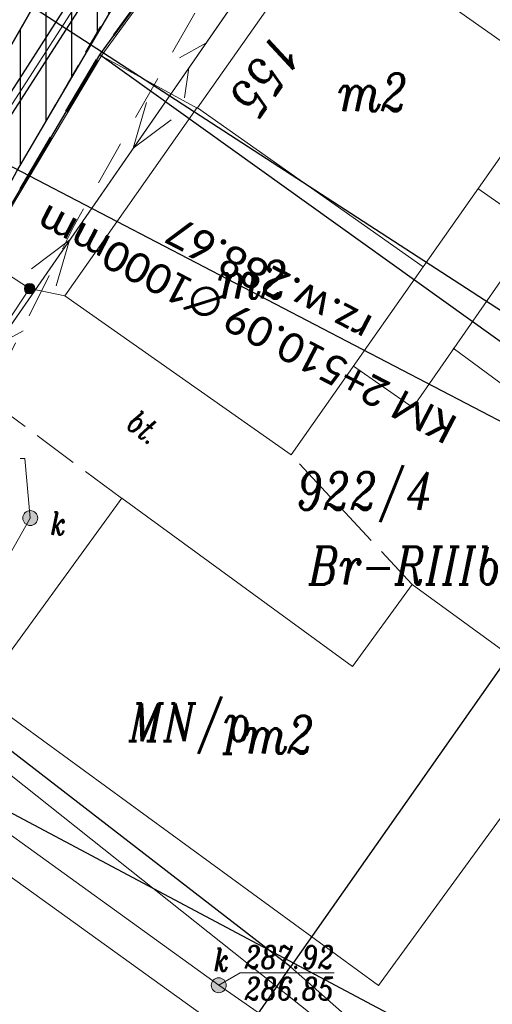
# Model space of a CAD drawing. Header units: metres. Extents: x -1 to 7476305, y 0 to 5497191.
# Tile 89 of 115: x 7475251 to 7475267, y 5497001 to 5497034. Entities that reach past the tile are written whole.
import ezdxf
from ezdxf.enums import TextEntityAlignment as Align

# ---------------------------------------------------------------- set-up
doc = ezdxf.new("R2010")
doc.units = ezdxf.units.M
for name, pattern in [('420-500', [1.5, 1, -0.5]), ('EGBO02-500', [2.5, 1.5, -1]), ('KTCR02-500', [1.5, 1, -0.5]), ('KTJZ01-500', [2, 1.5, -0.5])]:
    doc.linetypes.add(name, pattern=pattern)
for name, color, linetype in [('C-DROGI-SYTUACJA', 7, 'Continuous'), ('C-DROGI-SYTUACJA-ETYKIETY', 7, 'Continuous'), ('C-SIECI-RURY', 150, 'Continuous'), ('C-SIECI-STRUKTURY-ETYKIETY', 154, 'Continuous'), ('D_chodnik do przełożenia', 3, 'Continuous'), ('D_Granice pasa drogowego', 30, '420-500'), ('D_Skarpa przy palisadach', 7, 'Continuous')]:
    doc.layers.add(name, color=color, linetype=linetype)
doc.layers.add('D_opis', color=7, linetype='Continuous', lineweight=18, plot=False)
for name, color, linetype, lineweight, true_color in [('EGBB01', 7, 'Continuous', 5, 0x0a0909), ('EGBD03', 7, 'Continuous', 5, 0x0a0909), ('EGBD03_11', 7, 'Continuous', 5, 0x0a0909), ('EGBK02', 7, 'Continuous', 5, 0x0a0909), ('EGBO02', 7, 'Continuous', 5, 0x0a0909), ('KTCR02', 7, 'Continuous', 5, 0x0a0909), ('KTJZ01', 7, 'Continuous', 5, 0x0a0909), ('KTKR01', 7, 'Continuous', 5, 0x0a0909), ('KTOK05_01', 7, 'Continuous', 5, 0x0a0909), ('RTPW01', 7, 'Continuous', 5, 0x0a0909), ('suepnn', 7, 'Continuous', 5, 0x0a0909), ('SUPK_01', 7, 'Continuous', 5, 0x0a0909), ('sutp', 7, 'Continuous', 5, 0x0a0909), ('SUUS15_05_K', 7, 'Continuous', 5, 0x0a0909)]:
    doc.layers.add(name, color=color, linetype=linetype, lineweight=lineweight, true_color=true_color)
doc.styles.add('! rom po 1.8mm', font='calibri.ttf', dxfattribs={"height": 0.9})
doc.styles.add('KAMIL', font='calibri.ttf', dxfattribs={"height": 0.75})
doc.styles.add('Style-ITALIC_1250', font='ITALIC_1250.shx')
doc.linetypes.add('KTOK05_01-500', pattern='A,3.75,[13,dgnlstyle-rozp_2015.shx,S=0.002778,R=0,X=0,Y=0],3.75', length=7.5)
doc.dimstyles.new('! 500', dxfattribs={"dimscale": 5, "dimtxt": 0.9, "dimasz": 0.18, "dimexe": 0.08, "dimexo": 0.04, "dimgap": 0.07, "dimtad": 1, "dimzin": 1, "dimtxsty": '! rom po 1.8mm', "dimcen": 0.09, "dimclrd": 256, "dimclre": 256, "dimclrt": 256, "dimazin": 1, "dimtfac": 1, "dimtix": 1, "dimtmove": 1, "dimatfit": 1, "dimfxl": 0.2, "dimlwd": -1, "dimlwe": -1, "dimarcsym": 0})

# ---------------------------------------------------------------- blocks, each defined once
blk = doc.blocks.new('*D107')
at = {"layer": 'D_Skarpa przy palisadach', "transparency": 16777216}
for p, q in [((7475202.219, 5497015.798), (7475239.616, 5497077.7)), ((7475261.652, 5497064.493), (7475239.628, 5497077.798)), ((7475224.163, 5497002.436), (7475202.139, 5497015.741))]:
    blk.add_line(p, q, dxfattribs=at)
at = {"layer": 'D_Skarpa przy palisadach', "lineweight": 30, "transparency": 16777216}
for points in [[(7475239.603, 5497077.708), (7475239.629, 5497077.692), (7475239.662, 5497077.777)], [(7475202.207, 5497015.805), (7475202.232, 5497015.79), (7475202.173, 5497015.721)]]:
    blk.add_solid(points, dxfattribs=at)
at = {"layer": 'Defpoints', "color": 0, "lineweight": 30, "transparency": 16777216}
for p in [(7475239.662, 5497077.777), (7475261.669, 5497064.482), (7475224.18, 5497002.426)]:
    blk.add_point(p, dxfattribs=at)
at = {"layer": 'D_Skarpa przy palisadach', "lineweight": 30, "transparency": 16777216, "insert": (7475219.717, 5497047.474), "char_height": 0.9, "attachment_point": 5, "rotation": 58.8631, "style": '! rom po 1.8mm'}
blk.add_mtext('Miejsce do wymijania sie osób ze szczególnymi potrzebami\\Pdł. 72,50m', dxfattribs=at)
blk = doc.blocks.new('*D131')
at = {"layer": 'D_opis', "transparency": 16777216}
for p, q in [((7475285.085, 5497071.614), (7475313.148, 5497052.057)), ((7475313.064, 5497052.006), (7475266.284, 5496984.879)), ((7475238.202, 5497004.339), (7475266.265, 5496984.782))]:
    blk.add_line(p, q, dxfattribs=at)
at = {"layer": 'D_opis', "lineweight": 30, "transparency": 16777216}
for points in [[(7475313.051, 5497052.014), (7475313.076, 5497051.997), (7475313.115, 5497052.08)], [(7475266.271, 5496984.888), (7475266.296, 5496984.87), (7475266.232, 5496984.805)]]:
    blk.add_solid(points, dxfattribs=at)
at = {"layer": 'Defpoints', "color": 0, "lineweight": 30, "transparency": 16777216}
for p in [(7475285.068, 5497071.625), (7475238.185, 5497004.351), (7475266.232, 5496984.805)]:
    blk.add_point(p, dxfattribs=at)
at = {"layer": 'D_opis', "lineweight": 30, "transparency": 16777216, "insert": (7475288.525, 5497019.243), "char_height": 0.9, "attachment_point": 5, "rotation": 55.1278, "style": '! rom po 1.8mm'}
blk.add_mtext('istn. chodnik do odtworzenia\\Pdł. 82,00m', dxfattribs=at)
blk = doc.blocks.new('SUUS15_05_K')
at = {"layer": 'SUUS15_05_K', "linetype": 'Continuous', "lineweight": 13, "true_color": 0x7a7a7a}
h = blk.add_hatch(color=8, dxfattribs=at)
edge = h.paths.add_edge_path()
edge.add_arc((0, 0), 0.25, 0, 360)
at = {"layer": 'SUUS15_05_K', "color": 36, "linetype": 'Continuous', "lineweight": 13, "true_color": 0x803300}
blk.add_circle((0, 0), 0.25, dxfattribs=at)
blk = doc.blocks.new('MDCP_klauzula')
at = {"layer": 'KTOK05_01', "linetype": 'Continuous', "lineweight": 18}
h = blk.add_hatch(color=252, dxfattribs=at)
edge = h.paths.add_edge_path()
edge.add_arc((7475251.17, 5497024.57), 0.175, 0, 360)
at = {"layer": 'EGBB01', "color": 252, "linetype": 'Continuous', "lineweight": 18, "flags": 128}
for points in [[(7475261.163, 5497036.839), (7475268.679, 5497031.551), (7475264.281, 5497025.301), (7475256.765, 5497030.589), (7475261.163, 5497036.839)], [(7475263.92, 5497014.72), (7475269.546, 5497010.62), (7475262.8, 5497001.363), (7475249.485, 5497011.066), (7475254.242, 5497017.593), (7475261.93, 5497011.99), (7475263.92, 5497014.72)]]:
    blk.add_lwpolyline(points, close=True, dxfattribs=at)
for points in [[(7475256.75, 5497030.6), (7475252.347, 5497024.326), (7475259.885, 5497019.036), (7475264.281, 5497025.301)], [(7475261.962, 5497021.987), (7475263.938, 5497020.614), (7475268.06, 5497026.545), (7475266.11, 5497027.9)], [(7475248.04, 5497006.767), (7475259.884, 5496998.26), (7475256.298, 5496993.268), (7475255.466, 5496993.866), (7475254.043, 5496991.885), (7475244.357, 5496998.842), (7475246.969, 5497002.478), (7475245.637, 5497003.435), (7475248.04, 5497006.78)]]:
    blk.add_lwpolyline(points, dxfattribs=at)
at = {"layer": 'EGBD03', "color": 96, "linetype": 'Continuous', "lineweight": 30}
blk.add_line((7475259.86, 5497001.99), (7475265.057, 5496997.418), dxfattribs=at)
at = {"layer": 'EGBD03', "color": 96, "linetype": 'Continuous', "lineweight": 30, "flags": 128}
for points in [[(7475224.229, 5496974.661), (7475234.774, 5496999.181), (7475244.883, 5497018.143), (7475247.158, 5497021.622), (7475253.509, 5497032.362), (7475263.655, 5497046.357), (7475275.03, 5497059.7), (7475278.404, 5497063.267), (7475280.249, 5497065.127), (7475283.737, 5497068.192)], [(7475281.69, 5497033.1), (7475271.94, 5497019.17), (7475253.509, 5497032.362)], [(7475271.94, 5497019.17), (7475259.86, 5497001.99), (7475243.718, 5497014.441)], [(7475235.81, 5496998.61), (7475250.95, 5496989.06), (7475259.86, 5497001.99)]]:
    blk.add_lwpolyline(points, dxfattribs=at)
at = {"layer": 'EGBO02', "color": 252, "linetype": 'EGBO02-500', "lineweight": 18, "flags": 128}
blk.add_lwpolyline([(7475310.722, 5497088.786), (7475293.365, 5497073.57), (7475280.887, 5497061.635), (7475269.087, 5497050.145), (7475260.656, 5497040.742), (7475252.665, 5497026.697), (7475247.491, 5497016.342), (7475242.529, 5497005.703), (7475231.803, 5496984.157), (7475223.059, 5496966.836), (7475208.823, 5496940.062), (7475188.311, 5496901.265), (7475181.318, 5496888.389), (7475171.576, 5496875.579), (7475162.425, 5496863.399)], dxfattribs=at)
at = {"layer": 'KTCR02', "color": 252, "linetype": 'KTCR02-500', "lineweight": 18, "flags": 128}
blk.add_lwpolyline([(7475318.09, 5497102.78), (7475319.59, 5497101.07), (7475316.43, 5497098.44), (7475313, 5497095.57), (7475302.42, 5497086.74), (7475292.62, 5497078.32), (7475284.25, 5497070.97), (7475282.24, 5497069.06), (7475278.27, 5497065.23), (7475276.37, 5497063.29), (7475271.56, 5497058.19), (7475266.97, 5497052.93), (7475261.4, 5497045.58), (7475256.95, 5497038.97), (7475254.55, 5497035.06), (7475250.74, 5497028.48), (7475249.26, 5497025.96), (7475246.67, 5497021.06), (7475242.67, 5497013.29), (7475239.43, 5497006.85), (7475237.53, 5497003), (7475227.8, 5496982.89)], dxfattribs=at)
at = {"layer": 'KTJZ01', "color": 252, "linetype": 'KTJZ01-500', "lineweight": 18}
for p, q in [((7475252.347, 5497024.326), (7475251.17, 5497024.57)), ((7475254.23, 5497017.59), (7475249.07, 5497021.42)), ((7475263.92, 5497014.72), (7475259.885, 5497019.036))]:
    blk.add_line(p, q, dxfattribs=at)
at = {"layer": 'KTKR01', "color": 252, "linetype": 'Continuous', "lineweight": 18, "flags": 128}
blk.add_lwpolyline([(7475212.28, 5496955.66), (7475218.78, 5496969.22), (7475219.24, 5496970.13), (7475226.16, 5496984.53), (7475235.46, 5497003.82), (7475237.52, 5497008.04), (7475240.69, 5497014.3), (7475241.14, 5497015.22), (7475244.36, 5497021.44), (7475244.83, 5497022.29), (7475247.7, 5497027.63), (7475248.4, 5497028.94), (7475252.58, 5497036.21)], dxfattribs=at)
at = {"layer": 'KTOK05_01', "color": 252, "linetype": 'KTOK05_01-500', "lineweight": 18}
for p, q in [((7475256.756, 5497030.576), (7475253.622, 5497032.291)), ((7475243.493, 5497013.964), (7475264.81, 5496997.034))]:
    blk.add_line(p, q, dxfattribs=at)
at = {"layer": 'KTOK05_01', "color": 252, "linetype": 'Continuous', "lineweight": 18}
blk.add_line((7475249.07, 5497021.42), (7475251.17, 5497024.57), dxfattribs=at)
at = {"layer": 'KTOK05_01', "color": 252, "linetype": 'KTOK05_01-500', "lineweight": 18, "flags": 128}
for points in [[(7475256.892, 5497036.909), (7475253.58, 5497032.34), (7475249.55, 5497025.62), (7475251.17, 5497024.57)], [(7475281.26, 5497032.956), (7475270.872, 5497018.473), (7475265.285, 5497022.586)]]:
    blk.add_lwpolyline(points, dxfattribs=at)
at = {"layer": 'KTOK05_01', "color": 252, "linetype": 'Continuous', "lineweight": 18}
blk.add_circle((7475251.17, 5497024.57), 0.175, dxfattribs=at)
at = {"layer": 'suepnn', "color": 1, "linetype": 'Continuous', "lineweight": 13, "true_color": 0xfa0000, "flags": 128}
for points in [[(7475213.493, 5497043.011), (7475228.438, 5497032.611), (7475243.96, 5497013.85), (7475263.16, 5497041.58), (7475279.69, 5497059.683)], [(7475255.886, 5497030.196), (7475254.621, 5497029.248), (7475255.064, 5497030.765)], [(7475251.234, 5497025.234), (7475252.499, 5497026.182), (7475252.056, 5497024.665)]]:
    blk.add_lwpolyline(points, dxfattribs=at)
at = {"layer": 'SUPK_01', "color": 36, "linetype": 'Continuous', "lineweight": 13, "true_color": 0x803300, "flags": 128}
for points in [[(7475262.66, 5497049.42), (7475249.55, 5497029.14), (7475248.379, 5497029.334)], [(7475264.471, 5496996.507), (7475257.47, 5497001.37), (7475246.75, 5497009.1), (7475251.19, 5497016.93)]]:
    blk.add_lwpolyline(points, dxfattribs=at)
at = {"layer": 'sutp', "color": 30, "linetype": 'Continuous', "lineweight": 13, "true_color": 0xff9100}
for p, q in [((7475243.96, 5497013.85), (7475263.16, 5497041.58)), ((7475257.04, 5497032.742), (7475256.164, 5497032.261)), ((7475256.471, 5497031.92), (7475256.33, 5497030.93)), ((7475250.08, 5497022.688), (7475250.956, 5497023.169))]:
    blk.add_line(p, q, dxfattribs=at)
at = {"layer": 'SUUS15_05_K', "color": 252, "linetype": 'Continuous', "lineweight": 18, "flags": 128}
for points in [[(7475251.19, 5497016.93), (7475251.008, 5497018.909), (7475250.858, 5497018.909)], [(7475257.47, 5497001.37), (7475258.189, 5497001.783), (7475258.339, 5497001.783)]]:
    blk.add_lwpolyline(points, dxfattribs=at)
at = {"layer": 'SUUS15_05_K', "color": 252, "linetype": 'Continuous', "lineweight": 18}
for p in [(7475251.19, 5497016.93), (7475257.47, 5497001.37)]:
    blk.add_blockref('SUUS15_05_K', p, dxfattribs=at)
at = {"layer": 'EGBB01', "color": 252, "linetype": 'Continuous', "lineweight": 18, "style": 'Style-ITALIC_1250', "width": 0.8}
blk.add_text('155', height=1.25, rotation=234.8704, dxfattribs=at).set_placement((7475258.512, 5497031.985), align=Align.CENTER)
for p in [(7475262.614, 5497031.108), (7475258.606, 5497024.869), (7475259.497, 5497009.716)]:
    blk.add_text('m2', height=1.25, dxfattribs=at).set_placement(p, align=Align.MIDDLE_CENTER)
at = {"layer": 'EGBD03', "color": 96, "linetype": 'Continuous', "lineweight": 30, "style": 'Style-ITALIC_1250', "width": 0.8}
blk.add_text('922/4', height=1.25, dxfattribs=at).set_placement((7475260.06, 5497017.206))
at = {"layer": 'EGBD03_11', "color": 252, "linetype": 'Continuous', "lineweight": 18, "style": 'Style-ITALIC_1250', "width": 0.8}
blk.add_text('MN/p', height=1.25, dxfattribs=at).set_placement((7475254.478, 5497009.499))
at = {"layer": 'EGBK02', "color": 252, "linetype": 'Continuous', "lineweight": 18, "style": 'Style-ITALIC_1250', "width": 0.8}
blk.add_text('Br-RIIIb', height=1.25, dxfattribs=at).set_placement((7475260.469, 5497014.72))
at = {"layer": 'KTJZ01', "color": 252, "linetype": 'Continuous', "lineweight": 18, "style": 'Style-ITALIC_1250', "width": 0.8}
blk.add_text('bt.', height=0.75, rotation=323.4154, dxfattribs=at).set_placement((7475254.325, 5497019.98))
at = {"layer": 'SUUS15_05_K', "color": 36, "linetype": 'Continuous', "lineweight": 13, "true_color": 0x803300, "style": 'Style-ITALIC_1250', "width": 0.8}
for s, p in [('k', (7475251.87, 5497016.372)), ('k', (7475257.306, 5497001.842)), ('%%u287.92%%U', (7475258.339, 5497001.933))]:
    blk.add_text(s, height=0.75, dxfattribs=at).set_placement(p)
blk.add_text('%%o286.85%%O', height=0.75, dxfattribs=at).set_placement((7475258.339, 5497001.633), align=Align.TOP_LEFT)

msp = doc.modelspace()

# ---------------------------------------------------------------- hatches: boundary and pattern name
at = {"layer": 'D_chodnik do przełożenia', "lineweight": 30}
h = msp.add_hatch(dxfattribs=at)
h.set_pattern_fill('ANSI31', color=3, scale=0.27, angle=45)
h.paths.add_polyline_path([(7475265.36, 5497054.54), (7475264.22, 5497053.018), (7475259.57, 5497046.81), (7475255.06, 5497040.12), (7475252.58, 5497036.21), (7475248.314, 5497028.78), (7475244.36, 5497021.44), (7475240.69, 5497014.3), (7475237.52, 5497008.04), (7475236.215, 5497005.367), (7475238.213, 5497004.404), (7475241.05, 5497010.07), (7475244.67, 5497017.175), (7475247.44, 5497022.39), (7475250.74, 5497028.48), (7475255.75, 5497037.015), (7475259.702, 5497043.057), (7475261.4, 5497045.58), (7475266.97, 5497052.93), (7475271.56, 5497058.19), (7475278.27, 5497065.23), (7475283.245, 5497070.015), (7475284.274, 5497070.994), (7475285.039, 5497071.671), (7475283.49, 5497073.209), (7475281.29, 5497071.24), (7475274.82, 5497064.93), (7475270, 5497059.8)])

# ---------------------------------------------------------------- linework, layer by layer
at = {"layer": 'D_chodnik do przełożenia', "lineweight": 30, "flags": 128}
msp.add_lwpolyline([(7475252.58, 5497036.21), (7475248.314, 5497028.78), (7475244.36, 5497021.44), (7475240.69, 5497014.3), (7475237.52, 5497008.04), (7475236.215, 5497005.367), (7475238.213, 5497004.404), (7475241.05, 5497010.07), (7475244.67, 5497017.175), (7475247.44, 5497022.39), (7475250.74, 5497028.48), (7475255.75, 5497037.015)], dxfattribs=at)
at = {"layer": 'D_Granice pasa drogowego', "lineweight": 50, "ltscale": 2, "flags": 128}
msp.add_lwpolyline([(7474871.194, 5496602.021), (7474875.844, 5496605.985), (7474886.51, 5496614.328), (7474893.187, 5496619.551), (7474906.364, 5496629.859), (7474908.002, 5496630.38), (7474914.804, 5496638.74), (7474928.905, 5496651.777), (7474946.406, 5496669.552), (7474957.321, 5496680.639), (7474994.148, 5496718.045), (7475014.642, 5496738.841), (7475028.014, 5496750.844), (7475033.755, 5496755.998), (7475037.841, 5496759.479), (7475046.672, 5496767.002), (7475050.423, 5496770.198), (7475056.626, 5496775.2), (7475065.197, 5496781.478), (7475069.506, 5496784.668), (7475083.953, 5496795.64), (7475091.313, 5496801.229), (7475097.69, 5496806.073), (7475103.398, 5496810.407), (7475110.576, 5496816.081), (7475114.68, 5496819.326), (7475120.064, 5496824.042), (7475130.991, 5496833.37), (7475144.36, 5496846.35), (7475159.914, 5496864.742), (7475165.321, 5496871.433), (7475168.549, 5496875.377), (7475175.09, 5496884.328), (7475189.457, 5496903.989), (7475193.179, 5496911.075), (7475198.108, 5496920.456), (7475202.904, 5496929.586), (7475209.984, 5496944.676), (7475224.229, 5496974.661), (7475228.871, 5496985.456), (7475234.774, 5496999.181), (7475235.211, 5497000), (7475244.883, 5497018.143), (7475247.158, 5497021.622), (7475253.509, 5497032.362), (7475263.655, 5497046.357), (7475275.03, 5497059.7), (7475278.404, 5497063.267), (7475280.249, 5497065.127), (7475283.737, 5497068.192), (7475289.77, 5497074.68), (7475292.049, 5497076.649), (7475298.288, 5497082.039), (7475318.081, 5497097.784), (7475318.6, 5497101.12), (7475308.342, 5497109.277), (7475299.764, 5497105.915), (7475300.031, 5497102.685), (7475290.434, 5497094.878), (7475285.765, 5497091.08), (7475277.631, 5497083.259), (7475263.588, 5497069.572), (7475259.571, 5497065.54), (7475255.16, 5497060.7), (7475248.447, 5497051.193), (7475241.071, 5497040.575), (7475236.851, 5497034.5), (7475232.87, 5497026.192), (7475228.603, 5497017.286), (7475222.129, 5497003.773), (7475221.6, 5497002.67), (7475223.058, 5497002.07), (7475222.491, 5496999.056), (7475222.104, 5496998.239), (7475217.488, 5496988.479), (7475214.662, 5496982.503), (7475211.997, 5496976.871), (7475210.402, 5496973.497), (7475207.108, 5496966.534), (7475200.594, 5496952.761), (7475195.041, 5496942.357), (7475186.706, 5496926.741), (7475181.863, 5496917.665), (7475180.812, 5496915.697), (7475174.258, 5496906.159), (7475161.354, 5496887.311), (7475156.287, 5496881.059), (7475137.148, 5496857.357), (7475129.378, 5496848.794), (7475126.377, 5496845.473), (7475122.357, 5496841.906), (7475113.346, 5496833.897), (7475108.201, 5496829.327), (7475103.572, 5496825.562), (7475101.251, 5496823.675), (7475097.151, 5496820.343), (7475092.412, 5496817.061), (7475083.189, 5496810.712), (7475063.35, 5496796.429), (7475055.25, 5496790.597), (7475035.25, 5496773.04), (7475032.26, 5496770.67), (7475010.572, 5496750.962), (7475002.025, 5496743.149), (7474993.311, 5496735.182), (7474991.33, 5496733.29), (7474987.11, 5496729.262), (7474981.728, 5496724.125), (7474978.688, 5496721.224), (7474975.041, 5496717.744), (7474967.615, 5496710.352), (7474955.357, 5496698.026), (7474948.808, 5496691.442), (7474943.173, 5496685.776), (7474941.426, 5496684.019), (7474940.056, 5496682.642), (7474939.655, 5496682.287), (7474931.483, 5496675.053), (7474923.147, 5496667.674), (7474919.881, 5496664.783), (7474908.976, 5496655.13), (7474905.9, 5496652.407), (7474901.86, 5496653.48)], dxfattribs=at)

# ---------------------------------------------------------------- dimensions: what is measured, and where the dimension line sits
at = {"layer": 'D_opis', "lineweight": 30}
dim = msp.add_aligned_dim(p1=(7475285.068, 5497071.625), p2=(7475238.185, 5497004.351), distance=34.186, text='istn. chodnik do odtworzenia\\Pdł. <>m', dimstyle='! 500', override={"dimscale": 0.5}, dxfattribs=at)
dim.commit()
dim.dimension.update_dxf_attribs({"geometry": '*D131', "text_midpoint": (7475288.525, 5497019.243)})
at = {"layer": 'D_Skarpa przy palisadach', "color": 18, "lineweight": 30, "true_color": 0x000000}
dim = msp.add_aligned_dim(p1=(7475224.18, 5497002.426), p2=(7475261.669, 5497064.482), distance=25.711, text='Miejsce do wymijania sie osób ze szczególnymi potrzebami\\Pdł. <>m', dimstyle='! 500', override={"dimscale": 0.5}, dxfattribs=at)
dim.commit()
dim.dimension.update_dxf_attribs({"geometry": '*D107', "text_midpoint": (7475219.717, 5497047.474)})

# ---------------------------------------------------------------- next in the draw order: block references
at = {"layer": 'RTPW01', "color": 18, "lineweight": 30, "true_color": 0x000000}
msp.add_blockref('MDCP_klauzula', (0, 0), dxfattribs=at)

# ---------------------------------------------------------------- next in the draw order: linework, layer by layer
at = {"layer": 'C-DROGI-SYTUACJA', "color": 7, "linetype": 'Continuous', "lineweight": 30}
msp.add_polyline3d([(7475212.28, 5496955.66, 288.755), (7475218.78, 5496969.22, 288.714), (7475219.24, 5496970.13, 288.714), (7475226.16, 5496984.53, 288.65), (7475235.46, 5497003.82, 288.534), (7475237.52, 5497008.04, 288.627), (7475240.69, 5497014.3, 288.559), (7475241.14, 5497015.22, 288.549), (7475244.36, 5497021.44, 288.564), (7475244.83, 5497022.29, 288.561), (7475247.7, 5497027.63, 288.539), (7475248.4, 5497028.94, 288.523), (7475252.58, 5497036.21, 288.506)], dxfattribs=at)
at = {"layer": 'C-DROGI-SYTUACJA-ETYKIETY', "color": 1, "linetype": 'Continuous', "lineweight": -3}
for p, q in [((7475248.193, 5497035.955), (7475281.75, 5497014.185)), ((7475236.767, 5497014.427), (7475272.099, 5496995.675))]:
    msp.add_line(p, q, dxfattribs=at)
at = {"layer": 'C-SIECI-RURY', "color": 150, "linetype": 'Continuous', "lineweight": 30}
for p, q in [((7475249.652, 5497029.722), (7475262.127, 5497049.103)), ((7475250.003, 5497029.496), (7475262.479, 5497048.876))]:
    msp.add_line(p, q, dxfattribs=at)
at = {"layer": 'C-SIECI-STRUKTURY-ETYKIETY', "color": 154, "linetype": 'Continuous', "lineweight": -3}
msp.add_line((7475249.543, 5497029.168, 288.673), (7475267.287, 5497019.94, 288.673), dxfattribs=at)

# ---------------------------------------------------------------- next in the draw order: texts
at = {"layer": 'C-SIECI-STRUKTURY-ETYKIETY', "color": 154, "linetype": 'Continuous', "lineweight": -3, "char_height": 1, "attachment_point": 8, "style": 'KAMIL'}
for s, insert, rotation in [('KM 2+510.09 ∅{\\fCalibri|b0|i0|c238|p34;1}000mm\\Prz.w.288.67', (7475259.378, 5497025.321, 288.673), 152.524), ('KM 2+536.47 ∅{\\fCalibri|b0|i0|c238|p34;10}00mm\\Prz.w.288.63', (7475247.733, 5497002.034, 288.631), 153.411)]:
    msp.add_mtext(s, dxfattribs=dict(at, insert=insert, rotation=rotation))

doc.saveas('drawing.dxf')
